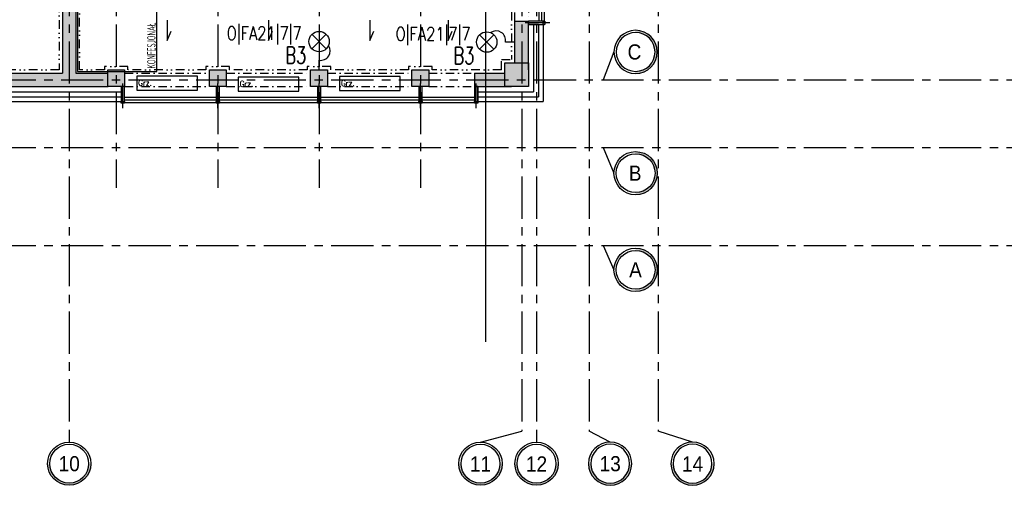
# Model space of a CAD drawing. Extents: x 41755 to 123924, y -112333 to 86187.
# Tile 99 of 256: x 101648 to 103106, y -56578 to -55889. Entities that reach past the tile are written whole.
import ezdxf
from ezdxf.enums import TextEntityAlignment as Align

# ---------------------------------------------------------------- set-up
doc = ezdxf.new("R2010")
doc.units = 0
doc.header["$LTSCALE"] = 50
for name, pattern in [('CENTER', [2, 1.25, -0.25, 0.25, -0.25]), ('CENTER2', [28.575, 19.05, -3.175, 3.175, -3.175]), ('DASHDOT', [1, 0.5, -0.25, 0, -0.25]), ('DASHED2', [0.375, 0.25, -0.125]), ('DIVIDE', [31.75, 12.7, -6.35, 0, -6.35, 0, -6.35])]:
    doc.linetypes.add(name, pattern=pattern)
doc.layers.get('0').update_dxf_attribs({"color": 101, "linetype": 'CONTINUOUS'})
for name, color, linetype in [('E-90', 6, 'CONTINUOUS'), ('E35', 6, 'CONTINUOUS'), ('Ins-co', 2, 'CONTINUOUS'), ('Ins-went', 141, 'CONTINUOUS'), ('Os-osie', 14, 'CENTER'), ('Os-osie glowne', 1, 'CENTER'), ('Os-osie-opis', 16, 'CONTINUOUS'), ('Sc-beton', 7, 'CONTINUOUS'), ('Sc-beton-hatch', 86, 'CONTINUOUS'), ('Sc-izolacja term-styropian', 151, 'STYROPIAN-KA'), ('Sc-kamien', 31, 'CONTINUOUS'), ('Sc-nadproza kon', 5, 'DASHED2'), ('Sc-systemowe', 150, 'CONTINUOUS'), ('Suf-widok', 8, 'CONTINUOUS'), ('Wyp-meble', 155, 'CONTINUOUS')]:
    doc.layers.add(name, color=color, linetype=linetype)
doc.styles.add('dwg_opis duży', font='ARIAL.TTF', dxfattribs={"width": 0.9})
doc.styles.add('KA wymiar', font='romans.shx', dxfattribs={"width": 0.6})
doc.styles.add('ROMANS', font='romans', dxfattribs={"width": 0.85})
doc.linetypes.add('BATTING', pattern='A,0.0001,-0.1,[134,ltypeshp.shx,S=0.1,R=0,X=-0.1,Y=0],-0.2,[134,ltypeshp.shx,S=0.1,R=180,X=0.1,Y=0],-0.1', length=0.4001)
doc.linetypes.add('STYROPIAN-KA', pattern='A,0.0001,-0.1,[135,ltypeshp.shx,S=0.1,R=0,X=-0.1,Y=0],0,[135,ltypeshp.shx,S=0.1,R=180,X=0.1,Y=0],-0.1', length=0.2001)

# ---------------------------------------------------------------- blocks, each defined once
blk = doc.blocks.new('_opis_osi_liczbowy')
blk.add_hatch(color=256).paths.add_polyline_path([(32, 32), (32, 28.8, -1), (32, -28.8), (32, -32, 1)])
for radius in [32, 28.8]:
    blk.add_circle((32, 0), radius)
at = {"style": 'dwg_opis duży', "width": 0.9}
blk.add_attdef('AXNAMEH', text='', height=22.4, rotation=90, dxfattribs=at).set_placement((32, 0), align=Align.MIDDLE_CENTER)
blk = doc.blocks.new('_FGJHGJGHJHGJH')
at = {"linetype": 'CENTER2', "ltscale": 0.5}
blk.add_line((-2.5, -31.8), (-2.5, 4.8), dxfattribs=at)
at = {"ltscale": 2, "flags": 128}
for points in [[(0, -24), (0, 0), (-5, 0), (-5, -24)], [(0, -22), (0, -24.5), (-5, -24.5), (-5, -22), (0, -22)]]:
    blk.add_lwpolyline(points, dxfattribs=at)
blk = doc.blocks.new('_fkjshkjhkjh')
at = {"layer": 'Ins-went', "ltscale": 2}
for points in [[(2075, 88.4), (2075, 58.1), (2081, 72.2)], [(2225, 88.4), (2225, 58.1), (2231, 72.2)], [(2375, 88.4), (2375, 58.1), (2381, 72.2)], [(2491, 88.4), (2491, 58.1), (2497, 72.2)]]:
    blk.add_lwpolyline(points, dxfattribs=at)
blk = doc.blocks.new('_opis_osi')
blk.add_hatch(color=256).paths.add_polyline_path([(32, -32), (28.8, -32, -1), (-28.8, -32), (-32, -32, 1)])
for radius in [32, 28.8]:
    blk.add_circle((0, -32), radius)
at = {"style": 'dwg_opis duży', "width": 0.9}
blk.add_attdef('AXNAMEV', text='', height=22.4, rotation=90, dxfattribs=at).set_placement((0, -32), align=Align.MIDDLE_CENTER)
blk = doc.blocks.new('A$C59F8734F')
at = {"layer": 'Wyp-meble'}
blk.add_lwpolyline([(1952.5, 122.4), (1952.5, 22.4), (2069.5, 22.4), (2069.5, 122.4)], close=True, dxfattribs=at)
at = {"layer": 'Wyp-meble', "insert": (2055.4, 26.8), "char_height": 12.5, "width": 1699.988, "attachment_point": 1, "rotation": 90, "style": 'KA wymiar'}
blk.add_mtext('KONFESJONAŁ', dxfattribs=at)
blk = doc.blocks.new('A$C7F236BD7')
at = {"layer": 'E35', "ltscale": 0.2}
for p, q in [((-52.4, -10.7), (-31, 10.7)), ((-31, -10.7), (-52.4, 10.7))]:
    blk.add_line(p, q, dxfattribs=at)
at = {"layer": 'E35'}
blk.add_line((0, 0), (-14, 0), dxfattribs=at)
at = {"layer": 'E35', "ltscale": 0.2}
blk.add_circle((-41.7, 0), 15.1, dxfattribs=at)
at = {"layer": 'E35'}
blk.add_arc((-27.9, 2.4), 14, 350.3316, 124.4989, dxfattribs=at)

msp = doc.modelspace()

# ---------------------------------------------------------------- hatches: boundary and pattern name
at = {"layer": 'Sc-beton-hatch'}
h = msp.add_hatch(dxfattribs=at)
h.set_pattern_fill('ANSI33', color=256, style=0)
h.set_pattern_definition([(45, (48983.4185, 565.478), (-4.49012806, 4.49012806), []), (45, (48987.9087, 565.478), (-4.49012806, 4.49012806), [3.175, -1.5875])])
h.paths.add_polyline_path([(100470.966, -51043.233), (100410.966, -51043.233), (100410.966, -51103.233), (100430.966, -51103.233), (100430.966, -51063.233), (100470.966, -51063.233)])
h.paths.add_polyline_path([(100805.966, -51043.233), (100705.966, -51043.233), (100705.966, -51063.233), (100745.966, -51063.233), (100745.966, -51625.233), (100765.966, -51625.233), (100765.966, -51473.233), (101152.966, -51473.233), (101152.966, -51453.233), (100765.966, -51453.233), (100765.966, -51063.233), (100805.966, -51063.233)])
h.paths.add_polyline_path([(100430.966, -51374.233), (100410.966, -51374.233), (100410.966, -51474.233), (100430.966, -51474.233)])
h.paths.add_polyline_path([(101330.966, -51043.233), (101251.966, -51043.233), (101251.966, -51063.233), (101330.966, -51063.233)])
h.paths.add_polyline_path([(101770.966, -51043.233), (101670.966, -51043.233), (101670.966, -51063.233), (101710.966, -51063.233), (101710.966, -51262.233), (101730.966, -51262.233), (101730.966, -51063.233), (101770.966, -51063.233)])
h.paths.add_polyline_path([(101790.966, -51453.233), (101730.966, -51453.233), (101730.966, -51362.233), (101710.966, -51362.233), (101710.966, -51453.233), (101582.904, -51453.233), (101582.904, -51473.233), (101790.966, -51473.233)])
h.paths.add_polyline_path([(101482.904, -51453.233), (101252.966, -51453.233), (101252.966, -51473.233), (101482.904, -51473.233)])
h.paths.add_polyline_path([(101730.966, -51785.233), (101695.966, -51785.233), (101695.966, -51820.233), (101730.966, -51820.233)])
h.paths.add_polyline_path([(102400.966, -50943.233), (102380.966, -50943.233), (102380.966, -51043.233), (102330.966, -51043.233), (102330.966, -51063.233), (102380.966, -51063.233), (102380.966, -51453.233), (101890.966, -51453.233), (101890.966, -51473.233), (102380.966, -51473.233), (102380.966, -51873.233), (102400.966, -51873.233)])
h.paths.add_polyline_path([(102422.966, -50943.233), (102402.966, -50943.233), (102402.966, -51713.233), (102422.966, -51713.233)])
h.paths.add_polyline_path([(102400.966, -52143.233), (102380.966, -52143.233), (102380.966, -52213.233), (102400.966, -52213.233)])
h.paths.add_polyline_path([(102400.966, -52293.233), (102380.966, -52293.233), (102380.966, -52443.233), (101950.966, -52443.233), (101950.966, -52463.233), (102380.966, -52463.233), (102380.966, -52503.233), (102400.966, -52503.233)])
h.paths.add_polyline_path([(102400.966, -52603.233), (102380.966, -52603.233), (102380.966, -52643.233), (102400.966, -52643.233)])
h.paths.add_polyline_path([(102400.966, -52743.233), (102380.966, -52743.233), (102380.966, -53008.233), (102400.966, -53008.233)])
h.paths.add_polyline_path([(101730.966, -52443.233), (101710.966, -52443.233), (101710.966, -52463.233), (101710.966, -52758.233), (101690.966, -52758.233), (101690.966, -52778.233), (101730.966, -52778.233)])
h.paths.add_polyline_path([(101710.966, -52443.233), (101690.966, -52443.233), (101690.966, -52463.233), (101710.966, -52463.233)], flags=16)
h.paths.add_polyline_path([(101556.966, -52758.233), (101503.966, -52758.233), (101503.966, -52463.233), (101488.966, -52463.233), (101488.966, -52758.233), (101468.966, -52758.233), (101468.966, -52778.233), (101556.966, -52778.233)])
h.paths.add_polyline_path([(101556.966, -52443.233), (101468.966, -52443.233), (101468.966, -52463.233), (101556.966, -52463.233)])
h.paths.add_polyline_path([(101334.966, -52443.233), (101281.966, -52443.233), (101281.966, -52463.233), (101334.966, -52463.233)], flags=17)
h.paths.add_polyline_path([(101281.966, -52443.233), (100970.966, -52443.233), (100970.966, -51785.233), (100883.466, -51785.233), (100883.466, -51805.233), (100950.966, -51805.233), (100950.966, -52443.233), (100430.966, -52443.233), (100430.966, -52403.233), (100410.966, -52403.233), (100410.966, -52503.233), (100430.966, -52503.233), (100430.966, -52463.233), (100950.966, -52463.233), (100950.966, -52973.233), (100970.966, -52973.233), (100970.966, -52463.233), (101261.966, -52463.233), (101261.966, -52778.233), (101281.966, -52778.233), (101334.966, -52778.233), (101334.966, -52758.233), (101281.966, -52758.233)])
h.paths.add_polyline_path([(100783.466, -51785.233), (100765.966, -51785.233), (100765.966, -51780.233), (100745.966, -51780.233), (100745.966, -51785.233), (100430.966, -51785.233), (100430.966, -51765.233), (100410.966, -51765.233), (100410.966, -52003.233), (100430.966, -52003.233), (100430.966, -51805.233), (100783.466, -51805.233)])
h.paths.add_polyline_path([(100430.966, -52153.233), (100410.966, -52153.233), (100410.966, -52253.233), (100430.966, -52253.233)])
h.paths.add_polyline_path([(100430.966, -52653.233), (100410.966, -52653.233), (100410.966, -52850.233), (100430.966, -52850.233)], flags=17)
h.paths.add_polyline_path([(100430.966, -52940.233), (100410.966, -52940.233), (100410.966, -52983.233), (100430.966, -52983.233)])
h.paths.add_polyline_path([(101007.966, -53193.233), (100430.966, -53193.233), (100430.966, -53133.233), (100410.966, -53133.233), (100410.966, -53213.233), (101007.966, -53213.233)])
h.paths.add_polyline_path([(101770.966, -53193.233), (101157.966, -53193.233), (101157.966, -53213.233), (101710.966, -53213.233), (101710.966, -53445.233), (101730.966, -53445.233), (101730.966, -53213.233), (101770.966, -53213.233)])
h.paths.add_polyline_path([(102008.966, -53193.233), (101905.966, -53193.233), (101905.966, -53213.233), (102008.966, -53213.233)])
h.paths.add_polyline_path([(102227.966, -53193.233), (102133.966, -53193.233), (102133.966, -53213.233), (102227.966, -53213.233)])
h.paths.add_polyline_path([(102400.966, -53158.233), (102380.966, -53158.233), (102380.966, -53193.233), (102332.966, -53193.233), (102332.966, -53213.233), (102380.966, -53213.233), (102380.966, -53818.233), (102400.966, -53818.233)])
h.paths.add_polyline_path([(101730.966, -53545.233), (101710.966, -53545.233), (101710.966, -53740.233), (101730.966, -53740.233)])
h.paths.add_polyline_path([(101730.966, -53840.233), (101710.966, -53840.233), (101710.966, -53943.233), (101297.571, -53943.233, -0.15510336), (101300.811, -53953.425, -0.14834739), (101297.835, -53963.233), (101710.966, -53963.233), (101710.966, -54023.233), (101730.966, -54023.233)])
h.paths.add_polyline_path([(101297.571, -53943.233), (101295.705, -53943.233), (101295.705, -53963.233), (101297.835, -53963.233, 0.14834739), (101300.811, -53953.425, 0.15510336)])
h.paths.add_polyline_path([(101270.705, -53943.233), (101268.745, -53943.233, 0.15510336), (101265.506, -53953.425, 0.14834739), (101268.481, -53963.233), (101270.705, -53963.233)])
h.paths.add_polyline_path([(101268.745, -53943.233), (101201.966, -53943.233), (101201.966, -53963.233), (101268.481, -53963.233, -0.14834739), (101265.506, -53953.425, -0.15510336)])
h.paths.add_polyline_path([(100980.966, -53943.233), (100970.966, -53943.233), (100930.966, -53943.233), (100930.966, -53968.233), (100970.966, -53968.233), (100980.966, -53968.233)])
h.paths.add_polyline_path([(100490.966, -53943.233), (100410.966, -53943.233), (100410.966, -53963.233), (100490.966, -53963.233)])
h.paths.add_polyline_path([(100530.966, -54448.233), (100510.966, -54448.233), (100510.966, -54481.233), (100530.966, -54481.233)])
h.paths.add_polyline_path([(101773.966, -54593.233), (101730.966, -54593.233), (101730.966, -54503.233), (101710.966, -54503.233), (101710.966, -54593.233), (100530.966, -54593.233), (100530.966, -54578.233), (100510.966, -54578.233), (100510.966, -54593.233), (100270.966, -54593.233), (100270.966, -54618.233), (101773.966, -54618.233)])
h.paths.add_polyline_path([(100220.966, -54593.233), (100170.966, -54593.233), (100170.966, -54618.233), (100220.966, -54618.233)])
h.paths.add_polyline_path([(100120.966, -54593.233), (100070.966, -54593.233), (100070.966, -54618.233), (100120.966, -54618.233)])
h.paths.add_polyline_path([(100020.966, -54593.233), (99970.966, -54593.233), (99970.966, -54618.233), (100020.966, -54618.233)])
h.paths.add_polyline_path([(99920.966, -54593.233), (99880.966, -54593.233), (99880.966, -55500.233), (99980.966, -55500.233), (99980.966, -55515.233), (100000.966, -55515.233), (100000.966, -55480.233), (99900.966, -55480.233), (99900.966, -54618.233), (99920.966, -54618.233)])
h.paths.add_polyline_path([(100585.966, -55633.233), (100000.966, -55633.233), (100000.966, -55615.233), (99980.966, -55615.233), (99980.966, -55633.233), (99780.966, -55633.233), (99780.966, -55988.233), (100510.966, -55988.233), (100510.966, -56028.233), (100530.966, -56028.233), (100530.966, -55988.233), (100582.966, -55988.233), (100582.966, -55968.233), (100530.966, -55968.233), (100530.966, -55813.233), (100510.966, -55813.233), (100510.966, -55968.233), (99800.966, -55968.233), (99800.966, -55653.233), (100510.966, -55653.233), (100510.966, -55663.233), (100530.966, -55663.233), (100530.966, -55653.233), (100585.966, -55653.233)])
h.paths.add_polyline_path([(101310.966, -55968.233), (100810.966, -55968.233), (100810.966, -55880.233), (100790.966, -55880.233), (100790.966, -55968.233), (100737.966, -55968.233), (100737.966, -55988.233), (100790.966, -55988.233), (100790.966, -56028.233), (100810.966, -56028.233), (100810.966, -55988.233), (101310.966, -55988.233)])
h.paths.add_polyline_path([(101490.966, -55633.233), (100735.966, -55633.233), (100735.966, -55653.233), (101490.966, -55653.233)])
h.paths.add_polyline_path([(101777.966, -55968.233), (101730.966, -55968.233), (101730.966, -55853.733), (101710.966, -55853.733), (101710.966, -55968.233), (101590.966, -55968.233), (101590.966, -55988.233), (101777.966, -55988.233)])
h.paths.add_polyline_path([(101802.966, -55963.233), (101777.966, -55963.233), (101777.966, -55988.233), (101802.966, -55988.233)])
h.paths.add_polyline_path([(101730.966, -55128.233), (101710.966, -55128.233), (101710.966, -55723.733), (101730.966, -55723.733)])
h.paths.add_polyline_path([(101953.466, -55963.233), (101928.466, -55963.233), (101928.466, -55988.233), (101953.466, -55988.233)])
h.paths.add_polyline_path([(102103.466, -55963.233), (102078.466, -55963.233), (102078.466, -55988.233), (102103.466, -55988.233)])
h.paths.add_polyline_path([(102253.466, -55963.233), (102228.466, -55963.233), (102228.466, -55988.233), (102253.466, -55988.233)])
h.paths.add_polyline_path([(102365.966, -55968.233), (102320.966, -55968.233), (102320.966, -55988.233), (102365.966, -55988.233)])
h.paths.add_polyline_path([(102400.966, -55953.233), (102365.966, -55953.233), (102365.966, -55988.233), (102400.966, -55988.233)])
h.paths.add_polyline_path([(102400.966, -55891.233), (102380.966, -55891.233), (102380.966, -55953.233), (102400.966, -55953.233)])
h.paths.add_polyline_path([(102400.966, -55815.733), (102375.966, -55815.733), (102375.966, -55840.733), (102400.966, -55840.733)])
h.paths.add_polyline_path([(102400.966, -55665.733), (102375.966, -55665.733), (102375.966, -55690.733), (102400.966, -55690.733)])
h.paths.add_polyline_path([(102400.966, -55515.733), (102375.966, -55515.733), (102375.966, -55540.733), (102400.966, -55540.733)])
h.paths.add_polyline_path([(102400.966, -55365.733), (102375.966, -55365.733), (102375.966, -55390.733), (102400.966, -55390.733)])
h.paths.add_polyline_path([(102400.966, -55240.733), (102380.966, -55240.733), (102380.966, -55260.733), (102400.966, -55260.733)])
h.paths.add_polyline_path([(102400.966, -55215.733), (102375.966, -55215.733), (102375.966, -55240.733), (102400.966, -55240.733)])
h.paths.add_polyline_path([(102400.966, -55033.233), (102380.966, -55033.233), (102380.966, -55215.733), (102400.966, -55215.733)])
h.paths.add_polyline_path([(102400.966, -54833.233), (102365.966, -54833.233), (102365.966, -54798.233), (102345.966, -54798.233), (102345.966, -54853.233), (102380.966, -54853.233), (102380.966, -54883.233), (102400.966, -54883.233)])
h.paths.add_polyline_path([(102365.966, -54537.733), (102345.966, -54537.733), (102345.966, -54593.233), (101908.966, -54593.233), (101908.966, -54618.233), (102345.966, -54618.233), (102345.966, -54648.233), (102365.966, -54648.233), (102365.966, -54618.233)])
h.paths.add_polyline_path([(101730.966, -54128.233), (101710.966, -54128.233), (101710.966, -54353.233), (101730.966, -54353.233)])
h.paths.add_polyline_path([(102365.966, -54131.233), (102400.966, -54131.233), (102400.966, -54088.233), (102380.966, -54088.233), (102380.966, -54111.233), (102345.966, -54111.233), (102345.966, -54417.733), (102365.966, -54417.733)])
h.paths.add_polyline_path([(102400.966, -53918.233), (102380.966, -53918.233), (102380.966, -53988.233), (102400.966, -53988.233)])

# ---------------------------------------------------------------- linework, layer by layer
msp.add_lwpolyline([(102337.611, -51210.233), (102337.611, -56365.878)])
at = {"layer": 'E35', "ltscale": 0.2}
for p, q in [((102328.57, -55932.926), (102349.959, -55911.537)), ((102328.57, -55932.928), (102349.959, -55911.539)), ((102349.959, -55932.928), (102328.57, -55911.539))]:
    msp.add_line(p, q, dxfattribs=at)
at = {"layer": 'E35'}
msp.add_line((102380.966, -55922.233), (102366.952, -55922.233), dxfattribs=at)
at = {"layer": 'E35', "ltscale": 0.2}
msp.add_circle((102339.264, -55922.232), 15.125, dxfattribs=at)
at = {"layer": 'E35'}
msp.add_arc((102353.108, -55919.874), 14.043, 350.331592, 124.49886, dxfattribs=at)
at = {"layer": 'Ins-co'}
for points in [[(101820.907, -55972.531), (101820.907, -55993.531), (101910.907, -55993.531), (101910.907, -55972.531)], [(101971.157, -55974.149), (101971.157, -55995.149), (102061.157, -55995.149), (102061.157, -55974.149)], [(102121.157, -55973.058), (102121.157, -55994.058), (102211.157, -55994.058), (102211.157, -55973.058)]]:
    msp.add_lwpolyline(points, close=True, dxfattribs=at)
at = {"layer": 'Os-osie'}
for points in [[(101790.466, -55096.233), (101790.466, -56138.233)], [(101940.966, -55096.233), (101940.966, -56138.233)], [(102090.966, -55096.233), (102090.966, -56138.233)], [(102240.966, -55096.233), (102240.966, -56138.233)]]:
    msp.add_lwpolyline(points, dxfattribs=at)
at = {"layer": 'Os-osie glowne'}
for points in [[(101720.966, -50521.233), (101720.966, -56498.233)], [(102390.966, -50521.233), (102390.966, -56498.233)], [(102412.966, -50521.233), (102412.966, -56498.233)], [(102490.966, -50521.233), (102490.966, -56498.233)], [(102592.966, -50521.233), (102592.966, -56498.233)], [(99508.966, -55978.233), (111775.966, -55978.233)], [(99508.966, -56078.233), (111775.966, -56078.233)], [(99508.966, -56223.233), (111775.966, -56223.233)]]:
    msp.add_lwpolyline(points, dxfattribs=at)
at = {"layer": 'Os-osie-opis'}
for points in [[(102527.63, -55936.884), (102511.63, -55978.233)], [(102511.63, -56078.233), (102527.63, -56116.333)], [(102511.63, -56223.233), (102527.63, -56259.346)], [(101720.966, -56498.233), (101720.966, -56514.233)], [(102329.984, -56514.233), (102390.966, -56498.233)], [(102412.966, -56498.233), (102412.966, -56514.233)], [(102521.948, -56514.233), (102490.966, -56498.233)], [(102643.948, -56514.233), (102592.966, -56498.233)]]:
    msp.add_lwpolyline(points, dxfattribs=at)
at = {"layer": 'Sc-beton'}
for points in [[(101710.966, -55853.733), (101710.966, -55968.233)], [(101730.966, -55853.733), (101730.966, -55968.233)], [(102380.966, -55953.233), (102380.966, -55891.233)], [(102380.966, -55891.233), (102400.966, -55891.233)], [(102400.966, -55963.233), (102400.966, -55891.233)], [(101590.966, -55968.233), (101710.966, -55968.233)], [(101730.966, -55968.233), (101777.966, -55968.233)], [(102320.966, -55968.233), (102365.966, -55968.233)], [(102320.966, -55968.233), (102320.966, -55988.233)], [(101590.966, -55988.233), (101778.466, -55988.233)], [(102320.966, -55988.233), (102375.966, -55988.233)]]:
    msp.add_lwpolyline(points, dxfattribs=at)
for points in [[(102365.966, -55953.233), (102400.966, -55953.233), (102400.966, -55988.233), (102365.966, -55988.233)], [(101777.966, -55963.233), (101802.966, -55963.233), (101802.966, -55988.233), (101777.966, -55988.233)], [(101928.466, -55963.233), (101953.466, -55963.233), (101953.466, -55988.233), (101928.466, -55988.233)], [(102078.466, -55963.233), (102103.466, -55963.233), (102103.466, -55988.233), (102078.466, -55988.233)], [(102228.466, -55963.233), (102253.466, -55963.233), (102253.466, -55988.233), (102228.466, -55988.233)]]:
    msp.add_lwpolyline(points, close=True, dxfattribs=at)
at = {"layer": 'Sc-izolacja term-styropian', "linetype": 'ByBlock'}
for points in [[(102415.966, -55896.233), (102400.966, -55896.233)], [(102415.966, -55896.233), (102415.966, -56003.233)], [(101797.966, -55988.233), (101797.966, -56003.233)], [(102325.966, -55988.233), (102325.966, -56003.233)], [(101588.466, -56003.233), (101797.966, -56003.233)], [(102325.966, -56003.233), (102415.966, -56003.233)]]:
    msp.add_lwpolyline(points, dxfattribs=at)
at = {"layer": 'Sc-izolacja term-styropian', "linetype": 'BATTING', "ltscale": 0.35}
for points in [[(102408.466, -55896.233), (102408.466, -55995.733)], [(101588.466, -55995.733), (101797.966, -55995.733)], [(102325.966, -55995.733), (102408.466, -55995.733)]]:
    msp.add_lwpolyline(points, dxfattribs=at)
at = {"layer": 'Sc-kamien'}
for points in [[(102415.966, -55896.233), (102422.966, -55896.233)], [(102422.966, -55896.233), (102422.966, -56010.233)], [(101588.466, -56010.233), (101797.966, -56010.233)], [(101797.966, -56003.233), (101797.966, -56010.233)], [(102325.966, -56003.233), (102325.966, -56010.233)], [(102325.966, -56010.233), (102422.966, -56010.233)]]:
    msp.add_lwpolyline(points, dxfattribs=at)
at = {"layer": 'Sc-nadproza kon', "linetype": 'DASHDOT', "ltscale": 0.5}
for points in [[(102380.966, -55891.233), (102380.966, -55840.733)], [(102400.966, -55840.733), (102400.966, -55890.733)], [(101802.966, -55968.233), (101928.466, -55968.233)], [(101953.466, -55968.233), (102078.466, -55968.233)], [(102103.466, -55968.233), (102228.466, -55968.233)], [(102253.466, -55968.233), (102320.966, -55968.233)], [(101802.966, -55988.233), (101928.466, -55988.233)], [(101953.466, -55988.233), (102078.466, -55988.233)], [(102103.466, -55988.233), (102228.466, -55988.233)], [(102253.466, -55988.233), (102320.966, -55988.233)]]:
    msp.add_lwpolyline(points, dxfattribs=at)
at = {"layer": 'Sc-systemowe', "ltscale": 2}
for points in [[(102416.966, -55890.733), (102416.966, -55260.733)], [(102420.966, -55890.733), (102420.966, -55260.733)], [(102424.966, -55890.733), (102424.966, -55260.733)], [(102320.966, -56004.233), (101802.966, -56004.233)], [(102320.966, -56008.233), (101802.966, -56008.233)], [(102320.966, -56012.233), (101802.966, -56012.233)]]:
    msp.add_lwpolyline(points, dxfattribs=at)
at = {"layer": 'Suf-widok', "linetype": 'DIVIDE', "ltscale": 0.02}
msp.add_lwpolyline([(100535.966, -55818.233), (100535.966, -55658.233), (101495.966, -55658.233), (101495.966, -54623.233), (102342.966, -54623.233), (102342.966, -54828.233), (101945.966, -54828.233), (101945.966, -55123.233), (101705.966, -55123.233), (101705.966, -55963.233), (100815.966, -55963.233), (100815.966, -55875.233), (100785.966, -55875.233), (100785.966, -55963.233), (100562.966, -55963.233), (100562.966, -55818.233)], close=True, dxfattribs=at)
for points in [[(102360.966, -55963.233), (102258.466, -55963.233), (102258.466, -55958.233), (102223.466, -55958.233), (102223.466, -55963.233), (102108.466, -55963.233), (102108.466, -55958.233), (102073.466, -55958.233), (102073.466, -55963.233), (101958.466, -55963.233), (101958.466, -55958.233), (101923.466, -55958.233), (101923.466, -55963.233), (101807.966, -55963.233), (101807.966, -55958.233), (101772.966, -55958.233), (101772.966, -55963.233), (101735.966, -55963.233), (101735.966, -55151.233)], [(102375.966, -55845.733), (102375.966, -55948.233)], [(102360.966, -55963.233), (102360.966, -55948.233), (102375.966, -55948.233)]]:
    msp.add_lwpolyline(points, dxfattribs=at)

# ---------------------------------------------------------------- block references
for name, p in [('A$C59F8734F', (99780.966, -55988.233)), ('_fkjshkjhkjh', (99790.966, -55978.233))]:
    msp.add_blockref(name, p)
at = {"layer": 'E35', "rotation": 270}
msp.add_blockref('A$C7F236BD7', (102090.966, -55963.233), dxfattribs=at)
at = {"layer": 'Os-osie-opis'}
ref = msp.add_blockref('_opis_osi', (102527.63, -55936.884), dxfattribs=dict(at, xscale=-1, rotation=89.99999999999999))
ref.add_attrib('AXNAMEV', 'C', dxfattribs={"layer": '0', "height": 22.4, "style": 'dwg_opis duży', "width": 0.9}).set_placement((102557.911, -55936.884), align=Align.MIDDLE_CENTER)
ref = msp.add_blockref('_opis_osi', (102527.63, -56116.333), dxfattribs=dict(at, rotation=89.99999999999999))
ref.add_attrib('AXNAMEV', 'B', dxfattribs={"layer": '0', "height": 22.4, "style": 'dwg_opis duży', "width": 0.9}).set_placement((102559.025, -56116.333), align=Align.MIDDLE_CENTER)
ref = msp.add_blockref('_opis_osi', (102527.63, -56259.346), dxfattribs=dict(at, rotation=89.99999999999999))
ref.add_attrib('AXNAMEV', 'A', dxfattribs={"layer": '0', "height": 22.4, "style": 'dwg_opis duży', "width": 0.9}).set_placement((102559.465, -56259.346), align=Align.MIDDLE_CENTER)
at = {"layer": 'Os-osie-opis', "rotation": 270}
msp.add_blockref('_opis_osi_liczbowy', (101720.966, -56514.233), dxfattribs=at).add_auto_attribs({'AXNAMEH': '10'})
at = {"layer": 'Os-osie-opis'}
ref = msp.add_blockref('_opis_osi_liczbowy', (102329.984, -56514.233), dxfattribs=dict(at, rotation=270))
ref.add_attrib('AXNAMEH', '11', dxfattribs={"layer": '0', "height": 22.4, "style": 'dwg_opis duży', "width": 0.9}).set_placement((102329.984, -56546.615), align=Align.MIDDLE_CENTER)
ref = msp.add_blockref('_opis_osi_liczbowy', (102412.966, -56514.233), dxfattribs=dict(at, rotation=270))
ref.add_attrib('AXNAMEH', '12', dxfattribs={"layer": '0', "height": 22.4, "style": 'dwg_opis duży', "width": 0.9}).set_placement((102412.966, -56546.615), align=Align.MIDDLE_CENTER)
ref = msp.add_blockref('_opis_osi_liczbowy', (102521.948, -56514.233), dxfattribs=dict(at, xscale=-1, rotation=89.99999999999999))
ref.add_attrib('AXNAMEH', '13', dxfattribs={"layer": '0', "height": 22.4, "style": 'dwg_opis duży', "width": 0.9}).set_placement((102522.058, -56546.217), align=Align.MIDDLE_CENTER)
ref = msp.add_blockref('_opis_osi_liczbowy', (102643.948, -56514.233), dxfattribs=dict(at, xscale=-1, rotation=89.99999999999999))
ref.add_attrib('AXNAMEH', '14', dxfattribs={"layer": '0', "height": 22.4, "style": 'dwg_opis duży', "width": 0.9}).set_placement((102644.058, -56546.615), align=Align.MIDDLE_CENTER)
at = {"layer": 'Sc-systemowe', "ltscale": 2, "rotation": 89.99999999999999}
msp.add_blockref('_FGJHGJGHJHGJH', (102400.966, -55891.233), dxfattribs=at)
at = {"layer": 'Sc-systemowe', "ltscale": 2}
for p in [(101802.966, -55988.233), (101943.466, -55988.233), (102093.466, -55988.233), (102243.466, -55988.233), (102325.966, -55988.233)]:
    msp.add_blockref('_FGJHGJGHJHGJH', p, dxfattribs=at)

# ---------------------------------------------------------------- texts
at = {"layer": 'E-90', "style": 'ROMANS', "width": 0.8}
for p in [(102009.677, -55910.61), (102259.745, -55911.622)]:
    msp.add_text('O|FA21|7|7', height=20, rotation=0, dxfattribs=at).set_placement(p, align=Align.MIDDLE)
at = {"layer": 'E35', "style": 'ROMANS', "width": 0.7}
for p in [(102056.583, -55941.695), (102305.521, -55942.384)]:
    msp.add_text('B3', height=25, dxfattribs=at).set_placement(p, align=Align.MIDDLE)
at = {"layer": 'Ins-co', "char_height": 9, "width": 203.76147, "attachment_point": 3, "style": 'ROMANS'}
for insert in [(101843.271, -55977.995), (101993.521, -55979.613), (102143.521, -55978.522)]:
    msp.add_mtext('Grz.', dxfattribs=dict(at, insert=insert))

doc.saveas('drawing.dxf')
